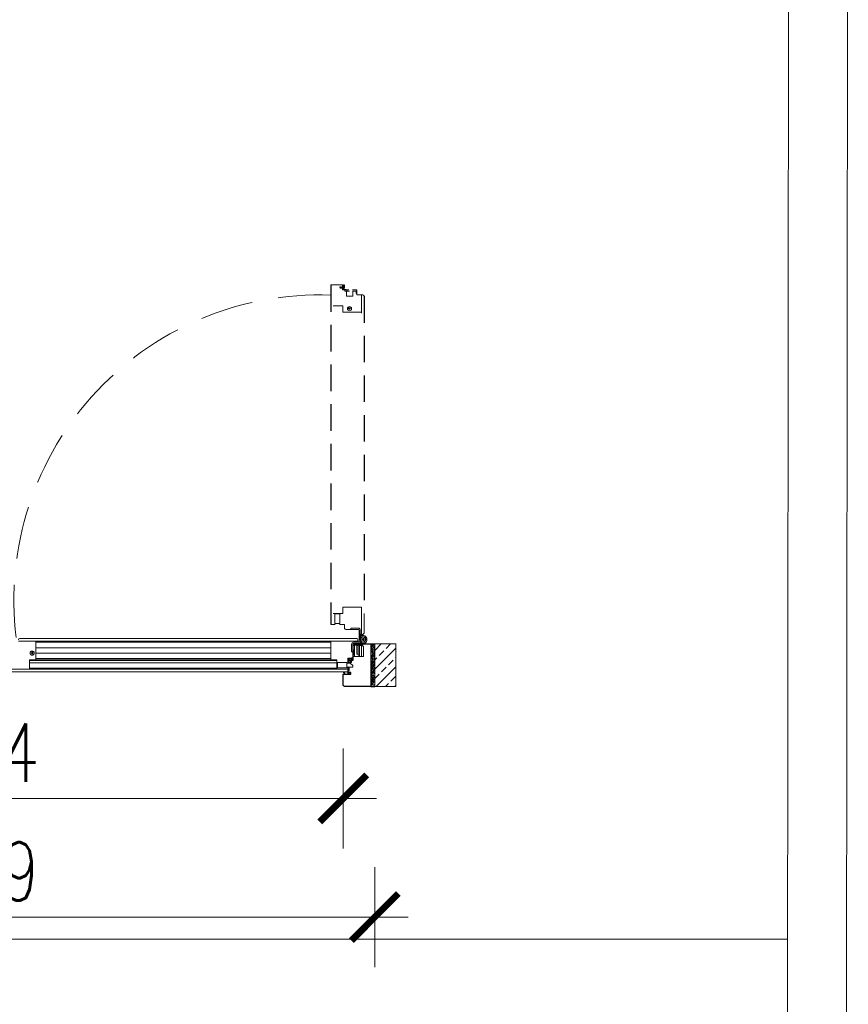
# Model space of a CAD drawing. Header units: millimetres. Extents: x 23192 to 149900, y -396339 to -79279.
# Tile 123 of 136: x 81153 to 81353, y -210633 to -210396. Entities that reach past the tile are written whole.
import ezdxf

# ---------------------------------------------------------------- set-up
doc = ezdxf.new("R2010")
doc.units = ezdxf.units.MM
for name, pattern in [('DASHDOT', [25.4, 12.7, -6.35, 0, -6.35]), ('DASHED', [19.05, 12.7, -6.35]), ('HIDDENX2', [19.05, 12.7, -6.35])]:
    doc.linetypes.add(name, pattern=pattern)
doc.layers.get('0').update_dxf_attribs({"lineweight": 0})
for name, color, linetype, lineweight in [('! Ślusarka opisy', 2, 'Continuous', 15), ('0_LEGENDA', 7, 'Continuous', 13), ('Drzwi - hatch', 8, 'Continuous', 5), ('Drzwi KRAWĘDZIE', 7, 'Continuous', 20), ('Drzwi Kreskowanie', 252, 'Continuous', 5)]:
    doc.layers.add(name, color=color, linetype=linetype, lineweight=lineweight)
for name, color, linetype in [('Drzwi PRZER-DUŻA', 240, 'DASHED'), ('GRUBA', 4, 'Continuous'), ('GRUBA-2', 210, 'Continuous'), ('POMOCN-2', 13, 'Continuous'), ('SYMETRIA-DASHDOT', 6, 'DASHDOT')]:
    doc.layers.add(name, color=color, linetype=linetype)
doc.styles.add('SIMPLEX', font='simplex.shx', dxfattribs={"width": 0.77})
doc.dimstyles.new('OL PB 200', dxfattribs={"dimscale": 4, "dimtxt": 3.5, "dimasz": 0.2, "dimexe": 10, "dimexo": 10, "dimgap": 1, "dimtad": 1, "dimdec": 1, "dimrnd": 0.5, "dimzin": 9, "dimdsep": 46, "dimtxsty": 'SIMPLEX', "dimblk": 'thick_MSz', "dimcen": 0.1, "dimdle": 8, "dimse1": 1, "dimse2": 1, "dimclrd": 256, "dimclre": 256, "dimclrt": 3, "dimadec": 1, "dimazin": 2, "dimtfac": 1, "dimtdec": 1, "dimtix": 1, "dimtofl": 0, "dimtmove": 2, "dimatfit": 3, "dimldrblk": 'thick_MSz', "dimfxl": 10, "dimfxlon": 1, "dimtolj": 1, "dimlwd": -1, "dimlwe": -1, "dimarcsym": 0})

# ---------------------------------------------------------------- blocks, each defined once
blk = doc.blocks.new('thick_MSz')
for p, q in [((0, 15), (0, -15)), ((-10, 0), (10, 0))]:
    blk.add_line(p, q)
at = {"const_width": 2, "elevation": 2}
blk.add_lwpolyline([(-7.07, -7.07), (7.07, 7.07)], dxfattribs=at)
blk = doc.blocks.new('*D324')
at = {"layer": '0_LEGENDA', "transparency": 16777216}
blk.add_line((81058.22, -210583.07), (81230.42, -210583.07), dxfattribs=at)
at = {"layer": 'DEFPOINTS', "color": 0, "transparency": 16777216}
for p in [(81057.42, -210554.54), (81231.22, -210554.54), (81231.22, -210583.07)]:
    blk.add_point(p, dxfattribs=at)
at = {"layer": '0_LEGENDA', "transparency": 16777216, "xscale": 0.8, "yscale": 0.8, "zscale": 0.8, "rotation": 180}
blk.add_blockref('thick_MSz', (81057.42, -210583.07), dxfattribs=at)
at = {"layer": '0_LEGENDA', "transparency": 16777216, "xscale": 0.8, "yscale": 0.8, "zscale": 0.8}
blk.add_blockref('thick_MSz', (81231.22, -210583.07), dxfattribs=at)
at = {"layer": '0_LEGENDA', "color": 3, "transparency": 16777216, "insert": (81144.32, -210572.07), "char_height": 14, "attachment_point": 5, "style": 'SIMPLEX'}
blk.add_mtext('\\A1;174', dxfattribs=at)
blk = doc.blocks.new('*D325')
at = {"layer": '0_LEGENDA', "transparency": 16777216}
blk.add_line((81050.62, -210611.58), (81238.02, -210611.58), dxfattribs=at)
at = {"layer": 'DEFPOINTS', "color": 0, "transparency": 16777216}
for p in [(81049.82, -210556.15), (81238.82, -210556.15), (81238.82, -210611.58)]:
    blk.add_point(p, dxfattribs=at)
at = {"layer": '0_LEGENDA', "transparency": 16777216, "xscale": 0.8, "yscale": 0.8, "zscale": 0.8, "rotation": 180}
blk.add_blockref('thick_MSz', (81049.82, -210611.58), dxfattribs=at)
at = {"layer": '0_LEGENDA', "transparency": 16777216, "xscale": 0.8, "yscale": 0.8, "zscale": 0.8}
blk.add_blockref('thick_MSz', (81238.82, -210611.58), dxfattribs=at)
at = {"layer": '0_LEGENDA', "color": 3, "transparency": 16777216, "insert": (81144.32, -210600.58), "char_height": 14, "attachment_point": 5, "style": 'SIMPLEX'}
blk.add_mtext('\\A1;189', dxfattribs=at)

msp = doc.modelspace()

# ---------------------------------------------------------------- hatches: boundary and pattern name
at = {"layer": 'Drzwi - hatch'}
h = msp.add_hatch(dxfattribs=at)
h.set_pattern_fill('AR-CONC', color=256, scale=0.003, angle=180)
h.set_pattern_definition([(230, (79969.19496, -206270.45877), (-0.546554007, 0.047817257), [0.05715, -0.62865]), (175, (79969.19496, -206270.45877), (0.105730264, -0.573170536), [0.04572, -0.50292175]), (280.451445, (79969.1494, -206270.4548), (-0.44082374, -0.525353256), [0.048570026, -0.534270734]), (226.1842, (79969.19496, -206270.6112), (-0.81323712, 0.12612698), [0.085725, -0.942975]), (276.635558, (79969.1272, -206270.6007), (-0.7122124, -0.74227837), [0.07285507, -0.80140682]), (171.184151, (79969.19496, -206270.6112), (-0.7122124, -0.74227837), [0.0685799, -0.7543792]), (201, (79969.11876, -206270.57307), (-0.454843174, 0.306795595), [0.05715, -0.62865]), (146, (79969.11876, -206270.57307), (-0.185406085, -0.5525639), [0.04572, -0.50292]), (251.451445, (79969.08085, -206270.5475), (-0.64024926, -0.245768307), [0.048570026, -0.53426981]), (217.5, (79969.19496, -206270.45877), (-0.00926581, -0.253665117), [0, -0.496824, 0, -0.51054, 0, -0.504825]), (187.5, (79969.19496, -206270.45877), (-0.200458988, -0.300541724), [0, -0.291084, 0, -0.485394, 0, -0.192405]), (147.5, (79969.36488, -206270.45877), (-0.4067717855, 0.017186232), [0, -0.1905, 0, -0.59436, 0, -0.78867]), (137.5, (79969.44108, -206270.45877), (-0.444387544, -0.076279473), [0, -0.24765, 0, -0.394716, 0, -0.56007])])
h.paths.add_polyline_path([(81238.823, -210555.949), (81237.823, -210555.949), (81237.823, -210545.949), (81238.823, -210545.949)])
h = msp.add_hatch(dxfattribs=at)
h.set_pattern_fill('ANSI33', color=256, scale=0.5, angle=180)
h.set_pattern_definition([(225, (80973.2423, -206529.497), (2.245064, -2.245064), []), (225, (80970.9973, -206529.497), (2.245064, -2.245064), [1.5875, -0.79375])])
h.paths.add_polyline_path([(81243.823, -210556.149), (81243.823, -210545.949), (81238.823, -210545.949), (81238.823, -210556.149)])
at = {"layer": 'Drzwi Kreskowanie'}
h = msp.add_hatch(dxfattribs=at)
h.set_pattern_fill('ANSI37', color=256, scale=0.05, angle=450, style=0)
h.set_pattern_definition([(225, (80548.42345, -204547.88605), (-0.1122532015, 0.1122532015), []), (135, (80548.42345, -204547.88605), (0.1122532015, 0.1122532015), [])])
h.paths.add_polyline_path([(81233.673, -210548.449), (81233.873, -210548.449), (81233.873, -210547.449), (81233.673, -210547.449)])
h = msp.add_hatch(dxfattribs=at)
h.set_pattern_fill('ANSI37', color=256, scale=0.05, angle=450, style=0)
h.set_pattern_definition([(135, (79127.70732, -206530.42877), (-0.1122532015, -0.1122532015), []), (225, (79127.70732, -206530.42877), (0.1122532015, -0.1122532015), [])])
h.paths.add_polyline_path([(81232.478, -210552.349), (81232.678, -210552.349), (81232.678, -210551.548), (81232.628, -210551.548), (81232.628, -210551.848), (81232.478, -210551.848)])

# ---------------------------------------------------------------- linework, layer by layer
at = {"layer": '! Ślusarka opisy', "linetype": 'HIDDENX2'}
msp.add_arc((81225.519, -210535.515), 73.434, 87.88935, 188.60811, dxfattribs=at)
for p, q in [((81228.323, -210459.699), (81230.923, -210459.699)), ((81231.023, -210460.899), (81231.023, -210459.699)), ((81231.023, -210460.899), (81232.542, -210460.899)), ((81233.477, -210460.899), (81234.523, -210460.899)), ((81234.523, -210462.099), (81234.523, -210461.099)), ((81234.523, -210461.749), (81234.523, -210462.099)), ((81234.523, -210462.099), (81235.903, -210462.099)), ((81234.523, -210462.099), (81235.903, -210462.099)), ((81235.623, -210462.099), (81235.623, -210466.449)), ((81153.173, -210545.249), (81157.523, -210545.249)), ((81234.723, -210545.249), (81153.173, -210545.249)), ((81153.493, -210544.649), (81229.723, -210544.649)), ((81150.773, -210552.049), (81232.323, -210552.049)), ((81150.873, -210552.649), (81232.223, -210552.649))]:
    msp.add_line(p, q)
at = {"ltscale": 0.2}
for p, q in [((81157.323, -210549.449), (81228.223, -210549.448)), ((81157.323, -210549.749), (81228.723, -210549.749))]:
    msp.add_line(p, q, dxfattribs=at)
for points in [[(81235.623, -210464.749), (81235.623, -210464.749), (81235.623, -210466.249), (81231.123, -210466.249), (81231.123, -210464.749), (81228.823, -210464.749)], [(81235.623, -210543.649), (81235.623, -210537.149), (81231.123, -210537.149), (81231.123, -210538.649), (81228.823, -210538.649)], [(81155.823, -210545.249), (81155.823, -210545.249), (81157.323, -210545.249), (81157.323, -210549.749), (81155.823, -210549.749), (81155.823, -210552.049)], [(81234.723, -210545.249), (81228.223, -210545.249), (81228.223, -210549.749), (81229.723, -210549.749), (81229.723, -210552.049)]]:
    msp.add_lwpolyline(points)
for points in [[(81235.323, -210543.649), (81235.903, -210543.649, 0.4142136), (81236.223, -210543.329), (81236.223, -210538.649)], [(81228.223, -210541.149, 0.4142136), (81228.323, -210541.249), (81229.324, -210541.249)], [(81230.324, -210541.249), (81231.523, -210541.249), (81231.523, -210542.129, 0.4142136), (81231.843, -210542.449), (81233.023, -210542.449)], [(81234.723, -210545.549), (81234.723, -210544.969, 0.4142136), (81234.403, -210544.649), (81229.723, -210544.649)], [(81232.323, -210550.548), (81232.323, -210549.349), (81233.203, -210549.349, 0.4142136), (81233.523, -210549.029), (81233.523, -210547.849)], [(81232.223, -210552.649, 0.4142136), (81232.323, -210552.549), (81232.323, -210551.548)]]:
    msp.add_lwpolyline(points, format="xyb")
msp.add_lwpolyline([(81155.823, -210549.899), (81229.723, -210549.898)], dxfattribs=at)
for centre in [(81232.723, -210465.399), (81156.473, -210548.149)]:
    msp.add_circle(centre, 0.5)
for centre, radius, start, end in [((81228.323, -210459.799), 0.1, 90, 179.99979), ((81235.903, -210462.419), 0.32, 0, 90), ((81153.493, -210544.969), 0.32, 90, 180)]:
    msp.add_arc(centre, radius, start, end)
at = {"layer": '0_LEGENDA', "linetype": 'ByBlock', "ltscale": 5}
for p, q in [((81350.642, -212469.575), (81352.584, -210159.561)), ((81336.425, -212469.575), (81338.354, -210174.462)), ((77680.534, -210616.848), (81337.982, -210616.848))]:
    msp.add_line(p, q, dxfattribs=at)
at = {"layer": 'Drzwi KRAWĘDZIE'}
for p, q in [((81230.412, -210460.328), (81230.412, -210460.261)), ((81230.483, -210460.143), (81230.414, -210460.256)), ((81230.414, -210460.334), (81230.495, -210460.454)), ((81230.586, -210460.138), (81230.493, -210460.138)), ((81230.608, -210460.459), (81230.504, -210460.459)), ((81230.535, -210460.208), (81230.595, -210460.156)), ((81230.692, -210460.199), (81230.535, -210460.208)), ((81230.614, -210460.442), (81230.535, -210460.365)), ((81230.535, -210460.365), (81230.683, -210460.371)), ((81230.683, -210460.371), (81230.753, -210460.455)), ((81230.757, -210460.141), (81230.692, -210460.199)), ((81230.847, -210460.459), (81230.761, -210460.459)), ((81230.824, -210460.138), (81230.765, -210460.138)), ((81230.785, -210460.217), (81230.832, -210460.157)), ((81231.023, -210460.217), (81230.785, -210460.217)), ((81230.855, -210460.44), (81230.785, -210460.374)), ((81230.785, -210460.374), (81231.023, -210460.374)), ((81231.023, -210460.217), (81231.023, -210459.753)), ((81231.023, -210460.768), (81231.023, -210460.374)), ((81231.023, -210460.459), (81231.023, -210460.768)), ((81231.122, -210459.699), (81231.077, -210459.699)), ((81231.122, -210460.701), (81231.122, -210459.811)), ((81231.206, -210459.895), (81231.142, -210459.804)), ((81231.233, -210459.839), (81231.17, -210459.726)), ((81231.277, -210460.491), (81231.277, -210460.498)), ((81231.279, -210460.482), (81231.373, -210460.32)), ((81231.374, -210460.603), (81231.282, -210460.511)), ((81231.457, -210459.705), (81231.307, -210459.851)), ((81231.345, -210460.469), (81231.361, -210460.432)), ((81231.453, -210459.8), (81231.347, -210459.902)), ((81231.432, -210460.582), (81231.351, -210460.501)), ((81231.361, -210460.432), (81231.403, -210460.345)), ((81231.383, -210460.291), (81231.383, -210460.09)), ((81231.401, -210460.071), (81231.425, -210460.071)), ((81231.403, -210460.345), (81231.425, -210460.307)), ((81231.431, -210460.285), (81231.431, -210460.136)), ((81231.447, -210460.13), (81231.447, -210460.13)), ((81231.453, -210460.053), (81231.453, -210459.8)), ((81231.453, -210460.136), (81231.453, -210460.385)), ((81231.494, -210459.696), (81231.477, -210459.696)), ((81231.488, -210460.42), (81231.488, -210460.42)), ((81231.523, -210460.385), (81231.523, -210459.725)), ((81231.523, -210460.385), (81231.523, -210459.725)), ((81231.062, -210460.812), (81231.903, -210460.899)), ((81231.142, -210460.722), (81231.357, -210460.745)), ((81231.381, -210460.723), (81231.381, -210460.619)), ((81231.432, -210460.582), (81231.432, -210460.694)), ((81231.914, -210460.799), (81231.463, -210460.729)), ((81231.623, -210460.894), (81231.623, -210461.194)), ((81232.752, -210461.194), (81231.623, -210461.194)), ((81231.623, -210461.194), (81232.688, -210461.194)), ((81231.951, -210460.842), (81231.951, -210460.856)), ((81232.023, -210461.194), (81232.023, -210462.394)), ((81233.522, -210462.394), (81232.023, -210462.394)), ((81232.123, -210460.899), (81232.123, -210461.194)), ((81234.343, -210461.194), (81233.477, -210461.194)), ((81233.522, -210461.194), (81233.522, -210462.394)), ((81229.214, -210538.749), (81230.434, -210538.749)), ((81233.023, -210542.149), (81233.023, -210542.449)), ((81233.023, -210542.149), (81234.823, -210542.149)), ((81233.023, -210542.449), (81234.823, -210542.449)), ((81235.023, -210544.899), (81235.023, -210542.649)), ((81235.323, -210544.899), (81235.323, -210542.649)), ((81157.323, -210545.549), (81228.223, -210545.549)), ((81235.973, -210545.549), (81233.723, -210545.549)), ((81235.023, -210544.899), (81235.023, -210545.549)), ((81235.237, -210545.499), (81235.532, -210545.377)), ((81235.973, -210543.949), (81235.323, -210543.949)), ((81235.409, -210544.249), (81235.323, -210544.249)), ((81235.323, -210545.463), (81235.323, -210545.549)), ((81235.373, -210544.162), (81235.496, -210544.458)), ((81235.723, -210544.849), (81235.887, -210544.849)), ((81235.723, -210544.949), (81235.723, -210544.849)), ((81235.723, -210544.849), (81235.887, -210544.849)), ((81235.723, -210544.949), (81235.723, -210544.849)), ((81235.887, -210544.949), (81235.723, -210544.949)), ((81235.887, -210544.949), (81235.723, -210544.949)), ((81235.923, -210544.812), (81235.923, -210544.649)), ((81235.923, -210544.649), (81236.023, -210544.649)), ((81235.923, -210544.649), (81236.023, -210544.649)), ((81235.923, -210544.812), (81235.923, -210544.649)), ((81235.923, -210545.149), (81235.923, -210544.986)), ((81235.923, -210545.149), (81235.923, -210544.986)), ((81236.023, -210545.149), (81235.923, -210545.149)), ((81236.023, -210545.149), (81235.923, -210545.149)), ((81236.023, -210544.649), (81236.023, -210544.812)), ((81236.023, -210544.649), (81236.023, -210544.812)), ((81236.023, -210544.986), (81236.023, -210545.149)), ((81236.023, -210544.986), (81236.023, -210545.149)), ((81236.06, -210544.849), (81236.223, -210544.849)), ((81236.06, -210544.849), (81236.223, -210544.849)), ((81236.223, -210544.949), (81236.06, -210544.949)), ((81236.223, -210544.949), (81236.06, -210544.949)), ((81236.223, -210544.849), (81236.223, -210544.949)), ((81236.223, -210544.849), (81236.223, -210544.949)), ((81157.323, -210546.849), (81228.223, -210546.849)), ((81233.223, -210547.849), (81233.223, -210546.049)), ((81233.223, -210547.849), (81233.523, -210547.849)), ((81233.523, -210547.849), (81233.523, -210546.049)), ((81235.973, -210545.849), (81233.723, -210545.849)), ((81233.923, -210548.949), (81233.923, -210546.446)), ((81235.923, -210546.249), (81234.12, -210546.249)), ((81234.523, -210546.325), (81234.823, -210546.325)), ((81234.523, -210546.325), (81234.523, -210548.405)), ((81234.823, -210546.249), (81234.823, -210548.649)), ((81235.123, -210546.249), (81235.123, -210548.649)), ((81235.123, -210546.325), (81235.123, -210548.949)), ((81235.123, -210546.325), (81235.623, -210546.325)), ((81235.623, -210546.325), (81235.623, -210548.949)), ((81235.923, -210545.949), (81235.923, -210546.549)), ((81235.923, -210546.549), (81236.073, -210546.549)), ((81236.073, -210546.549), (81236.073, -210548.949)), ((81157.323, -210548.149), (81228.223, -210548.149)), ((81232.425, -210549.378), (81232.425, -210549.395)), ((81232.428, -210549.75), (81232.428, -210549.795)), ((81232.428, -210550.548), (81232.428, -210550.248)), ((81232.428, -210550.248), (81232.628, -210550.248)), ((81232.434, -210549.416), (81232.58, -210549.565)), ((81233.114, -210549.349), (81232.454, -210549.349)), ((81232.568, -210549.639), (81232.455, -210549.702)), ((81232.946, -210549.849), (81232.482, -210549.849)), ((81232.528, -210549.419), (81232.631, -210549.525)), ((81232.782, -210549.419), (81232.528, -210549.419)), ((81232.624, -210549.666), (81232.533, -210549.73)), ((81233.43, -210549.75), (81232.54, -210549.75)), ((81232.628, -210550.548), (81232.628, -210550.248)), ((81232.8, -210549.471), (81232.8, -210549.447)), ((81233.02, -210549.489), (81232.819, -210549.489)), ((81232.858, -210549.425), (81232.858, -210549.425)), ((81232.865, -210549.419), (81233.114, -210549.419)), ((81233.014, -210549.442), (81232.865, -210549.442)), ((81232.867, -210550.048), (81232.867, -210550.107)), ((81232.867, -210550.286), (81232.867, -210550.379)), ((81232.87, -210550.115), (81232.928, -210550.18)), ((81232.872, -210550.389), (81232.984, -210550.458)), ((81232.946, -210550.087), (81232.885, -210550.04)), ((81232.937, -210550.338), (81232.885, -210550.278)), ((81232.928, -210550.18), (81232.937, -210550.338)), ((81232.946, -210549.849), (81232.946, -210550.087)), ((81233.074, -210549.469), (81233.036, -210549.447)), ((81233.211, -210549.593), (81233.049, -210549.499)), ((81233.063, -210550.458), (81233.183, -210550.377)), ((81233.161, -210549.512), (81233.074, -210549.469)), ((81233.094, -210550.338), (81233.1, -210550.189)), ((81233.171, -210550.259), (81233.094, -210550.338)), ((81233.1, -210550.189), (81233.184, -210550.119)), ((81233.103, -210550.087), (81233.103, -210549.849)), ((81233.497, -210549.849), (81233.103, -210549.849)), ((81233.169, -210550.017), (81233.103, -210550.087)), ((81233.149, -210549.384), (81233.149, -210549.384)), ((81233.198, -210549.527), (81233.161, -210549.512)), ((81233.188, -210549.849), (81233.497, -210549.849)), ((81233.188, -210550.025), (81233.188, -210550.111)), ((81233.188, -210550.264), (81233.188, -210550.368)), ((81233.22, -210549.596), (81233.227, -210549.596)), ((81233.311, -210549.44), (81233.23, -210549.521)), ((81233.332, -210549.498), (81233.24, -210549.59)), ((81233.311, -210549.44), (81233.423, -210549.44)), ((81233.452, -210549.491), (81233.348, -210549.491)), ((81233.451, -210549.731), (81233.474, -210549.515)), ((81233.528, -210548.958), (81233.458, -210549.409)), ((81233.54, -210549.81), (81233.628, -210548.969)), ((81233.571, -210548.921), (81233.585, -210548.921)), ((81236.073, -210548.949), (81233.623, -210548.949)), ((81234.523, -210548.405), (81234.823, -210548.405)), ((81234.823, -210548.649), (81235.123, -210548.649)), ((81235.123, -210548.949), (81235.623, -210548.949)), ((81229.723, -210550.499), (81155.823, -210550.499)), ((81229.723, -210551.749), (81155.823, -210551.749)), ((81229.823, -210551.658), (81229.823, -210550.438)), ((81231.323, -210552.839), (81231.323, -210552.649)), ((81231.339, -210552.649), (81231.368, -210552.78)), ((81232.428, -210550.448), (81232.628, -210550.448)), ((81232.428, -210551.548), (81232.428, -210551.848)), ((81232.428, -210551.648), (81232.628, -210551.648)), ((81232.428, -210551.848), (81232.628, -210551.848)), ((81232.628, -210551.548), (81232.628, -210551.848)), ((81233.057, -210550.46), (81232.99, -210550.46)), ((81231.506, -210553.016), (81231.323, -210552.839)), ((81231.323, -210553.249), (81231.506, -210553.016)), ((81233.023, -210553.249), (81231.323, -210553.249)), ((81231.574, -210553.01), (81231.379, -210552.833)), ((81231.426, -210553.199), (81231.574, -210553.01)), ((81231.799, -210553.199), (81231.426, -210553.199)), ((81231.799, -210553.199), (81231.426, -210553.199)), ((81232.584, -210553.059), (81231.799, -210553.199)), ((81232.584, -210553.059), (81231.799, -210553.199)), ((81232.636, -210553.1), (81232.084, -210553.199)), ((81232.636, -210553.1), (81232.084, -210553.199)), ((81232.628, -210553.199), (81232.084, -210553.199)), ((81232.628, -210553.199), (81232.084, -210553.199)), ((81232.451, -210552.899), (81232.391, -210552.888)), ((81232.584, -210553.059), (81232.451, -210552.899)), ((81232.641, -210553.049), (81232.474, -210552.849)), ((81232.636, -210553.1), (81232.628, -210553.199)), ((81232.636, -210553.1), (81232.628, -210553.199)), ((81232.658, -210552.849), (81232.641, -210553.049)), ((81232.708, -210552.853), (81232.678, -210553.199)), ((81232.973, -210553.199), (81232.678, -210553.199)), ((81232.973, -210553.199), (81232.678, -210553.199)), ((81232.973, -210552.849), (81232.973, -210553.199))]:
    msp.add_line(p, q, dxfattribs=at)
for points in [[(81234.073, -210460.899), (81234.523, -210460.899), (81234.523, -210461.749), (81234.343, -210461.749), (81234.343, -210461.194)], [(81233.923, -210548.949), (81233.623, -210548.949), (81233.623, -210545.949), (81235.923, -210545.949), (81235.923, -210546.249)], [(81232.478, -210551.848), (81232.478, -210552.349), (81232.678, -210552.349), (81232.678, -210551.548)]]:
    msp.add_lwpolyline(points, dxfattribs=at)
for points in [[(81230.434, -210538.749), (81230.434, -210541.049), (81229.214, -210541.049), (81229.214, -210538.749), (81229.314, -210538.649), (81230.334, -210538.649)], [(81233.873, -210547.449), (81233.673, -210547.449), (81233.673, -210548.449), (81233.873, -210548.449)], [(81243.823, -210545.949), (81238.823, -210545.949), (81238.823, -210556.149), (81243.823, -210556.149)], [(81229.823, -210550.438), (81232.123, -210550.438), (81232.123, -210551.658), (81229.823, -210551.658), (81229.723, -210551.558), (81229.723, -210550.538)], [(81232.123, -210550.548), (81232.923, -210550.548), (81233.523, -210551.148), (81233.523, -210551.548), (81232.123, -210551.548)]]:
    msp.add_lwpolyline(points, close=True, dxfattribs=at)
msp.add_circle((81235.973, -210544.899), 0.6, dxfattribs=at)
msp.add_circle((81235.973, -210544.899), 0.6, dxfattribs=at)
for centre, radius, start, end in [((81230.423, -210460.261), 0.0108, 147.83568, 180), ((81230.423, -210460.328), 0.0108, 180, 214.10849), ((81230.493, -210460.149), 0.0108, 90, 147.83568), ((81230.504, -210460.448), 0.0108, 214.10849, 270), ((81230.586, -210460.149), 0.0108, 317.87426, 90), ((81230.604, -210460.448), 0.0112, 289.68235, 32.81299), ((81230.761, -210460.448), 0.0108, 221.62168, 270), ((81230.765, -210460.149), 0.0108, 90, 131.09359), ((81230.824, -210460.149), 0.0108, 317.3652, 90), ((81230.847, -210460.448), 0.0108, 270, 47.40765), ((81231.077, -210459.753), 0.0542, 90, 180), ((81231.122, -210459.753), 0.0542, 29.50127, 90), ((81231.133, -210459.811), 0.0108, 35.17592, 180), ((81231.279, -210459.85), 0.0858, 211.7271, 322.76557), ((81231.275, -210459.813), 0.0496, 211.7271, 322.76557), ((81231.295, -210460.491), 0.0181, 149.91702, 180), ((81231.295, -210460.498), 0.0181, 180, 224.98805), ((81231.371, -210460.481), 0.0289, 157.1749, 224.98805), ((81231.311, -210460.283), 0.0716, 329.187, 353.94587), ((81231.401, -210460.09), 0.0181, 90, 180), ((81231.426, -210460.043), 0.029, 267.58601, 337.95898), ((81231.387, -210460.285), 0.0434, 329.91702, 0), ((81231.446, -210460.151), 0.0216, 87.29636, 134.37699), ((81231.447, -210460.136), 0.00614, 0, 90), ((81231.488, -210460.385), 0.0351, 180, 270), ((81231.477, -210459.725), 0.0289, 90, 136.05357), ((81231.488, -210460.385), 0.0351, 270, 0), ((81231.067, -210460.768), 0.0434, 180, 264.06012), ((81231.144, -210460.701), 0.0217, 180, 264.06012), ((81231.359, -210460.723), 0.0217, 264.06012, 359.80544), ((81231.352, -210460.623), 0.0294, 7.56548, 48.0692), ((81231.468, -210460.694), 0.0361, 180, 261.18957), ((81231.908, -210460.856), 0.0434, 264.06012, 0), ((81231.908, -210460.842), 0.0434, 0, 81.18957), ((81234.823, -210542.649), 0.5, 0, 90), ((81234.823, -210542.649), 0.2, 0, 90), ((81233.723, -210546.049), 0.5, 90, 180), ((81235.973, -210544.899), 0.95, 180, 129.15831), ((81235.973, -210544.899), 0.95, 180, 129.15831), ((81235.973, -210544.899), 0.95, 270, 219.15831), ((81235.973, -210544.899), 0.95, 270, 219.15831), ((81235.973, -210544.899), 0.65, 180, 137.29129), ((81235.973, -210544.899), 0.65, 270, 227.29129), ((81235.973, -210544.899), 0.1, 120, 150), ((81235.973, -210544.899), 0.1, 120, 150), ((81235.973, -210544.899), 0.1, 210, 240), ((81235.973, -210544.899), 0.1, 210, 240), ((81235.973, -210544.899), 0.1, 30, 60), ((81235.973, -210544.899), 0.1, 30, 60), ((81235.973, -210544.899), 0.1, 300, 330), ((81235.973, -210544.899), 0.1, 300, 330), ((81233.723, -210546.049), 0.2, 90, 180), ((81233.996, -210546.321), 0.144, 30.24838, 239.75162), ((81232.454, -210549.378), 0.0289, 90, 180), ((81232.454, -210549.395), 0.0289, 180, 226.05357), ((81232.482, -210549.75), 0.0542, 119.50127, 180), ((81232.482, -210549.795), 0.0542, 180, 270), ((81232.54, -210549.739), 0.0108, 125.17592, 270), ((81232.542, -210549.597), 0.0496, 301.7271, 52.76557), ((81232.579, -210549.593), 0.0858, 301.7271, 52.76557), ((81232.771, -210549.446), 0.029, 357.58601, 67.95898), ((81232.819, -210549.471), 0.0181, 180, 270), ((81232.865, -210549.425), 0.00614, 90, 180), ((81232.88, -210549.426), 0.0216, 177.29636, 224.37699), ((81232.878, -210550.048), 0.0108, 47.3652, 180), ((81232.878, -210550.107), 0.0108, 180, 221.09359), ((81232.877, -210550.286), 0.0108, 47.87426, 180), ((81232.877, -210550.379), 0.0108, 180, 237.83568), ((81233.014, -210549.485), 0.0434, 59.91702, 90), ((81233.012, -210549.561), 0.0716, 59.187, 83.94587), ((81233.114, -210549.384), 0.0351, 0, 90), ((81233.114, -210549.384), 0.0351, 270, 0), ((81233.177, -210550.025), 0.0108, 0, 137.40765), ((81233.177, -210550.268), 0.0112, 19.68235, 122.81299), ((81233.177, -210550.368), 0.0108, 304.10849, 0), ((81233.177, -210550.111), 0.0108, 311.62168, 0), ((81233.21, -210549.501), 0.0289, 247.1749, 314.98805), ((81233.22, -210549.577), 0.0181, 239.91702, 270), ((81233.227, -210549.577), 0.0181, 270, 314.98805), ((81233.352, -210549.52), 0.0294, 97.56548, 138.0692), ((81233.423, -210549.404), 0.0361, 270, 351.18957), ((81233.43, -210549.728), 0.0217, 270, 354.06012), ((81233.452, -210549.513), 0.0217, 354.06012, 89.80544), ((81233.497, -210549.806), 0.0434, 270, 354.06012), ((81233.571, -210548.964), 0.0434, 90, 171.18957), ((81233.585, -210548.964), 0.0434, 354.06012, 90), ((81231.829, -210553.434), 0.8, 101.00323, 125.15115), ((81231.856, -210553.41), 0.749, 44.28419, 129.57461), ((81231.918, -210553.378), 0.732, 46.28614, 84.99461), ((81232.99, -210550.449), 0.0108, 237.83568, 270), ((81233.057, -210550.449), 0.0108, 270, 304.10849)]:
    msp.add_arc(centre, radius, start, end, dxfattribs=at)
at = {"layer": 'Drzwi PRZER-DUŻA', "ltscale": 0.5}
for p, q in [((81228.223, -210459.799), (81228.223, -210541.149)), ((81236.223, -210462.419), (81236.223, -210538.649))]:
    msp.add_line(p, q, dxfattribs=at)
at = {"layer": 'GRUBA'}
msp.add_lwpolyline([(81232.428, -210550.548), (81232.428, -210549.849), (81233.623, -210549.849), (81233.623, -210548.447), (81233.623, -210548.447), (81233.623, -210548.449), (81233.873, -210548.449), (81233.873, -210547.449), (81233.623, -210547.449), (81233.623, -210546.449), (81233.623, -210546.449), (81233.623, -210545.949), (81237.823, -210545.949), (81237.823, -210556.149), (81231.543, -210556.149, -0.4142136), (81231.223, -210555.829), (81231.223, -210553.249), (81233.023, -210553.249), (81233.023, -210552.849), (81232.428, -210552.849), (81232.428, -210552.349), (81232.678, -210552.349), (81232.678, -210551.548)], format="xyb", dxfattribs=at)
at = {"layer": 'GRUBA-2'}
for p, q in [((81232.723, -210465.639), (81232.723, -210465.159)), ((81232.985, -210465.399), (81232.447, -210465.399)), ((81156.473, -210547.887), (81156.473, -210548.425)), ((81156.713, -210548.149), (81156.233, -210548.149))]:
    msp.add_line(p, q, dxfattribs=at)
at = {"layer": 'POMOCN-2'}
for p, q in [((81237.823, -210545.949), (81238.823, -210545.949)), ((81237.823, -210556.149), (81238.823, -210556.149))]:
    msp.add_line(p, q, dxfattribs=at)
at = {"layer": 'SYMETRIA-DASHDOT'}
for p, q in [((81236.316, -210544.899), (81235.63, -210544.899)), ((81235.63, -210544.899), (81236.316, -210544.899)), ((81235.973, -210544.556), (81235.973, -210545.242)), ((81235.973, -210544.556), (81235.973, -210545.242))]:
    msp.add_line(p, q, dxfattribs=at)

# ---------------------------------------------------------------- dimensions: what is measured, and where the dimension line sits
at = {"layer": '0_LEGENDA', "color": 7}
for base, p1, p2, picture, middle in [((81231.223, -210583.069), (81057.418, -210554.539), (81231.223, -210554.539), '*D324', (81144.321, -210572.069)), ((81238.823, -210611.583), (81049.818, -210556.149), (81238.823, -210556.149), '*D325', (81144.321, -210600.583))]:
    dim = msp.add_linear_dim(base=base, p1=p1, p2=p2, dimstyle='OL PB 200', dxfattribs=at)
    dim.commit()
    dim.dimension.update_dxf_attribs({"geometry": picture, "text_midpoint": middle})

doc.saveas('drawing.dxf')
